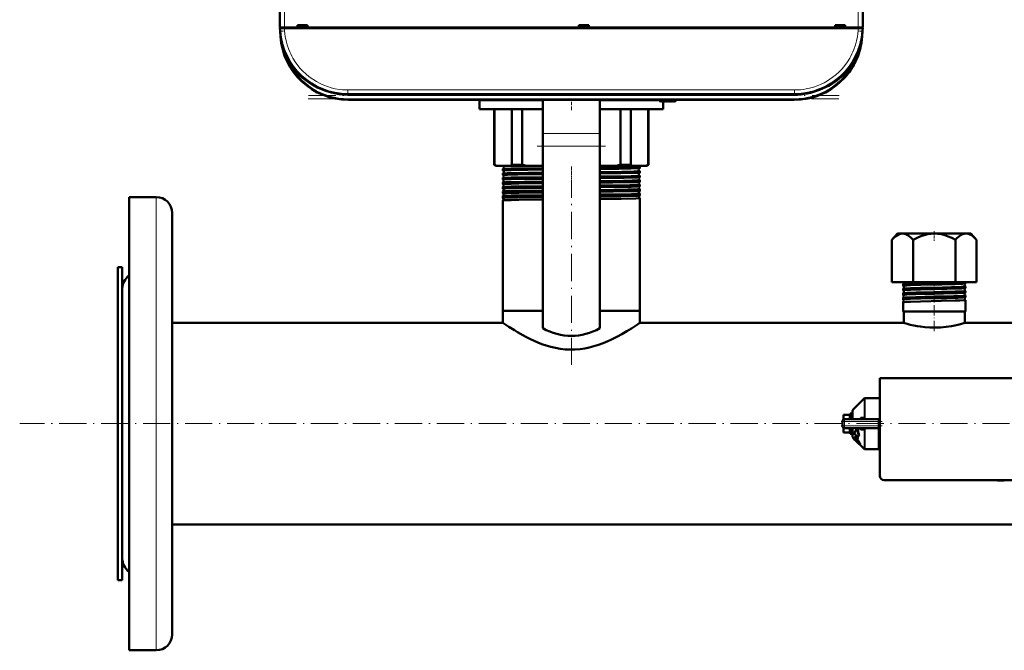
# Model space of a CAD drawing. Extents: x -1595 to 1972, y -1657 to 646.
# Tile 1 of 56: x -252 to 182, y -1657 to -1378. Entities that reach past the tile are written whole.
import ezdxf

# ---------------------------------------------------------------- set-up
doc = ezdxf.new("R2010")
doc.units = 0
doc.linetypes.add('DASHDOT', pattern=[18.5, 12, -3, 0.5, -3])

msp = doc.modelspace()

# ---------------------------------------------------------------- linework, layer by layer
at = {"color": 7, "lineweight": 50}
for p, q in [((-136.93, -1381.74), (-136.51, -1299.69)), ((120.07, -1381.74), (119.64, -1299.69)), ((-136.93, -1381.74), (-134.93, -1381.74)), ((-136.82, -1383.33), (-136.91, -1382.14)), ((-136.91, -1382.14), (-134.91, -1382.14)), ((-136.82, -1383.37), (-136.65, -1385.83)), ((-136.63, -1381.74), (-136.63, -1382.14)), ((-134.93, -1381.74), (-129.14, -1381.74)), ((118.04, -1382.14), (-134.91, -1382.14)), ((-129.14, -1381.74), (-129.14, -1380.74)), ((-129.14, -1380.74), (-124.73, -1380.74)), ((-129.14, -1381.74), (-129, -1381.74)), ((-129.08, -1381.74), (-124.78, -1381.74)), ((-129, -1381.74), (-128.93, -1380.74)), ((-124.93, -1380.74), (-124.87, -1381.74)), ((-124.87, -1381.74), (-124.73, -1381.74)), ((-124.73, -1380.74), (-124.73, -1381.74)), ((-124.73, -1381.74), (-5.14, -1381.74)), ((-5.14, -1381.74), (-5.14, -1380.74)), ((-5.14, -1380.74), (-0.73, -1380.74)), ((-5.14, -1381.74), (-5, -1381.74)), ((-5.08, -1381.74), (-0.78, -1381.74)), ((-5, -1381.74), (-4.93, -1380.74)), ((-0.93, -1380.74), (-0.87, -1381.74)), ((-0.87, -1381.74), (-0.73, -1381.74)), ((-0.73, -1380.74), (-0.73, -1381.74)), ((-0.73, -1381.74), (107.86, -1381.74)), ((107.86, -1381.74), (107.86, -1380.74)), ((107.86, -1380.74), (112.27, -1380.74)), ((107.86, -1381.74), (108, -1381.74)), ((107.92, -1381.74), (112.22, -1381.74)), ((108.07, -1380.74), (108, -1381.74)), ((112.07, -1380.74), (112.13, -1381.74)), ((112.13, -1381.74), (112.27, -1381.74)), ((112.27, -1380.74), (112.27, -1381.74)), ((112.27, -1381.74), (118.07, -1381.74)), ((120.04, -1382.14), (118.04, -1382.14)), ((119.77, -1382.14), (119.77, -1381.74)), ((119.95, -1383.33), (119.78, -1385.83)), ((120.04, -1382.14), (119.95, -1383.33)), ((119.62, -1386.15), (119.62, -1386.16)), ((119.62, -1386.16), (119.62, -1386.17)), ((119.67, -1385.83), (119.68, -1385.77)), ((119.73, -1385.83), (119.68, -1386.2)), ((119.73, -1385.82), (119.69, -1386.21)), ((-134.48, -1393.05), (-134.38, -1393.28)), ((111.9, -1404.08), (112.11, -1403.86)), ((111.9, -1404.08), (111.91, -1404.07)), ((111.93, -1404.06), (111.91, -1404.08)), ((111.91, -1404.07), (111.91, -1404.08)), ((111.91, -1404.08), (111.91, -1404.08)), ((111.94, -1404.04), (111.94, -1404.04)), ((112.21, -1403.74), (112.07, -1403.9)), ((112.22, -1403.73), (112.08, -1403.89)), ((112.08, -1403.88), (112.15, -1403.81)), ((112.58, -1403.32), (112.56, -1403.35)), ((112.87, -1402.98), (112.6, -1403.3)), ((112.91, -1402.94), (112.61, -1403.29)), ((90.03, -1411.24), (-106.9, -1411.24)), ((89.85, -1413.74), (-106.72, -1413.74)), ((-48.93, -1413.85), (-48.93, -1413.74)), ((-48.93, -1417.85), (-48.93, -1413.85)), ((-48.93, -1413.85), (-20.93, -1413.85)), ((-20.93, -1413.85), (-48.93, -1413.85)), ((-20.93, -1428.51), (-20.93, -1413.74)), ((4.07, -1428.51), (4.07, -1413.74)), ((4.07, -1413.85), (30.57, -1413.85)), ((30.57, -1413.85), (4.07, -1413.85)), ((30.57, -1413.74), (30.62, -1414.33)), ((30.79, -1414.39), (30.94, -1414.24)), ((30.94, -1414.24), (31.08, -1414.44)), ((31.23, -1414.46), (31.45, -1414.24)), ((31.45, -1414.24), (31.59, -1414.44)), ((31.74, -1414.46), (31.96, -1414.24)), ((31.96, -1414.24), (32.1, -1414.44)), ((32.07, -1414.4), (32.07, -1417.85)), ((32.25, -1414.46), (32.47, -1414.24)), ((32.47, -1414.24), (32.61, -1414.44)), ((32.98, -1414.24), (32.76, -1414.46)), ((33.12, -1414.44), (32.98, -1414.24)), ((33.49, -1414.24), (33.27, -1414.46)), ((33.63, -1414.44), (33.49, -1414.24)), ((34, -1414.24), (33.78, -1414.46)), ((34.14, -1414.44), (34, -1414.24)), ((34.51, -1414.24), (34.29, -1414.46)), ((34.65, -1414.44), (34.51, -1414.24)), ((35.02, -1414.24), (34.8, -1414.46)), ((35.16, -1414.44), (35.02, -1414.24)), ((35.53, -1414.24), (35.31, -1414.46)), ((35.67, -1414.44), (35.53, -1414.24)), ((36.04, -1414.24), (35.82, -1414.46)), ((36.18, -1414.44), (36.04, -1414.24)), ((36.55, -1414.24), (36.33, -1414.46)), ((36.69, -1414.44), (36.55, -1414.24)), ((37.06, -1414.24), (36.84, -1414.46)), ((37.19, -1414.44), (37.06, -1414.24)), ((37.52, -1414.24), (37.35, -1414.44)), ((37.57, -1413.74), (37.52, -1414.24)), ((-20.93, -1417.85), (-48.93, -1417.85)), ((-42.43, -1442.35), (-42.43, -1417.85)), ((-42.28, -1417.85), (-42.28, -1442.35)), ((-34.64, -1442.35), (-34.64, -1417.85)), ((-30.1, -1417.85), (-30.1, -1442.35)), ((32.07, -1417.85), (4.07, -1417.85)), ((13.23, -1442.35), (13.23, -1417.85)), ((17.77, -1417.85), (17.77, -1442.35)), ((25.41, -1442.35), (25.41, -1417.85)), ((25.57, -1417.85), (25.57, -1442.35)), ((-20.93, -1428.51), (-20.93, -1434.17)), ((4.07, -1428.51), (4.07, -1434.17)), ((-20.93, -1514.5), (-20.93, -1434.17)), ((4.07, -1514.5), (4.07, -1434.17)), ((-41.93, -1442.85), (-42.43, -1442.35)), ((-42.28, -1442.35), (-42.43, -1442.35)), ((-41.93, -1442.85), (-41.57, -1442.85)), ((-41.57, -1442.85), (-35.35, -1442.85)), ((-38.58, -1444.85), (-38.58, -1444.24)), ((-35.35, -1442.85), (-28.38, -1442.85)), ((-30.1, -1442.35), (-34.64, -1442.35)), ((-28.38, -1442.85), (-20.93, -1442.85)), ((4.07, -1442.85), (11.51, -1442.85)), ((11.51, -1442.85), (18.48, -1442.85)), ((17.77, -1442.35), (13.23, -1442.35)), ((18.48, -1442.85), (24.7, -1442.85)), ((21.72, -1443.84), (21.72, -1443.24)), ((21.72, -1445.85), (21.72, -1445.23)), ((24.7, -1442.85), (25.07, -1442.85)), ((25.57, -1442.35), (25.07, -1442.85)), ((25.57, -1442.35), (25.41, -1442.35)), ((-38.58, -1446.86), (-38.58, -1446.22)), ((-38.58, -1448.88), (-38.58, -1448.21)), ((21.72, -1447.87), (21.72, -1447.21)), ((21.72, -1449.89), (21.72, -1449.2)), ((-38.58, -1450.19), (-38.58, -1450.18)), ((-38.58, -1450.9), (-38.58, -1450.19)), ((-38.58, -1450.91), (-38.58, -1450.9)), ((-38.58, -1452.17), (-38.58, -1452.16)), ((-38.58, -1452.93), (-38.58, -1452.17)), ((-38.58, -1452.93), (-38.58, -1452.93)), ((-38.58, -1454.14), (-38.58, -1454.14)), ((-38.58, -1454.95), (-38.58, -1454.14)), ((21.71, -1449.9), (21.72, -1449.89)), ((21.72, -1451.18), (21.71, -1451.17)), ((21.71, -1451.92), (21.72, -1451.91)), ((21.72, -1453.15), (21.71, -1453.15)), ((21.71, -1453.94), (21.72, -1453.94)), ((21.72, -1451.91), (21.72, -1451.18)), ((21.72, -1453.94), (21.72, -1453.15)), ((-203.43, -1468.85), (-203.43, -1456.6)), ((-203.43, -1456.6), (-191.43, -1456.6)), ((-38.58, -1454.96), (-38.58, -1454.95)), ((-38.58, -1456.11), (-38.58, -1456.11)), ((-38.58, -1456.98), (-38.58, -1456.11)), ((-38.58, -1456.99), (-38.58, -1456.98)), ((-38.58, -1458.08), (-38.58, -1458.08)), ((-38.58, -1506.85), (-38.58, -1458.08)), ((21.72, -1455.13), (21.71, -1455.12)), ((21.71, -1455.97), (21.72, -1455.97)), ((21.72, -1457.1), (21.71, -1457.1)), ((21.72, -1455.97), (21.72, -1455.13)), ((21.72, -1506.85), (21.72, -1457.1)), ((-184.43, -1474.99), (-184.43, -1463.6)), ((-203.43, -1656.6), (-203.43, -1468.85)), ((-184.43, -1649.6), (-184.43, -1474.99)), ((135.44, -1472.65), (132.88, -1475.52)), ((132.88, -1494.15), (132.88, -1475.52)), ((165.72, -1472.65), (135.44, -1472.65)), ((142.22, -1494.15), (142.22, -1475.52)), ((160.91, -1494.15), (160.91, -1475.52)), ((167.69, -1472.65), (165.72, -1472.65)), ((167.69, -1472.65), (170.25, -1475.52)), ((170.25, -1494.15), (170.25, -1475.52)), ((-208.43, -1487.6), (-208.43, -1523.52)), ((-206.43, -1487.6), (-208.43, -1487.6)), ((-206.43, -1487.6), (-206.43, -1523.52)), ((-206.43, -1504.39), (-206.43, -1497.1)), ((132.88, -1494.15), (142.22, -1494.15)), ((137.81, -1495.74), (137.81, -1495.11)), ((137.81, -1497.76), (137.81, -1497.09)), ((142.22, -1494.15), (160.91, -1494.15)), ((160.91, -1494.15), (170.25, -1494.15)), ((165.32, -1494.73), (165.32, -1494.15)), ((165.32, -1496.75), (165.32, -1496.1)), ((137.81, -1499.78), (137.81, -1499.07)), ((137.81, -1501.8), (137.81, -1501.05)), ((165.32, -1498.77), (165.32, -1498.08)), ((165.32, -1500.79), (165.32, -1500.06)), ((-206.43, -1616.1), (-206.43, -1504.39)), ((137.81, -1507.15), (137.81, -1503.03)), ((165.32, -1507.15), (165.32, -1502.04)), ((-34.89, -1506.85), (-38.58, -1506.85)), ((-20.93, -1506.85), (-38.58, -1506.85)), ((-38.58, -1512.15), (-38.58, -1506.85)), ((-20.93, -1506.85), (-34.89, -1506.85)), ((21.72, -1506.85), (4.07, -1506.85)), ((21.72, -1506.85), (4.07, -1506.85)), ((21.72, -1512.15), (21.72, -1506.85)), ((139.49, -1507.15), (137.81, -1507.15)), ((138.12, -1512.15), (138.12, -1507.15)), ((165.32, -1507.15), (139.49, -1507.15)), ((165.02, -1512.15), (165.02, -1507.15)), ((-38.58, -1512.15), (-184.43, -1512.15)), ((138.12, -1512.15), (21.72, -1512.15)), ((281.42, -1512.15), (165.02, -1512.15)), ((-208.43, -1523.52), (-208.43, -1625.6)), ((-206.43, -1523.52), (-206.43, -1625.6)), ((127.57, -1536.6), (127.56, -1579.6)), ((211.57, -1536.6), (127.57, -1536.6)), ((121.1, -1545.35), (127.07, -1545.35)), ((127.07, -1545.53), (127.07, -1545.35)), ((115.77, -1550.39), (120.61, -1545.56)), ((127.57, -1545.53), (127.07, -1545.53)), ((111.57, -1552.72), (111.57, -1552.85)), ((114.07, -1552.72), (111.57, -1552.72)), ((111.57, -1554.29), (111.57, -1552.85)), ((114.57, -1552.1), (114.57, -1554.6)), ((115.39, -1552.1), (114.57, -1552.1)), ((115.39, -1552.1), (115.39, -1552.1)), ((115.57, -1552.1), (115.39, -1552.1)), ((115.57, -1552.25), (115.39, -1552.25)), ((115.57, -1552.67), (115.39, -1552.67)), ((115.57, -1553.34), (115.39, -1553.34)), ((115.57, -1553.75), (115.54, -1554.22)), ((115.57, -1553.07), (115.55, -1553.34)), ((115.55, -1554), (115.57, -1554.06)), ((115.57, -1553.15), (115.56, -1553.34)), ((115.56, -1553.19), (115.57, -1553.22)), ((115.57, -1554.6), (115.57, -1550.89)), ((119.2, -1554.04), (120.61, -1554.02)), ((111.07, -1557.6), (111.07, -1555.6)), ((111.21, -1555.08), (111.23, -1555.06)), ((111.21, -1558.13), (111.22, -1558.14)), ((111.57, -1554.29), (111.57, -1554.74)), ((112.07, -1554.6), (127.07, -1554.6)), ((115.57, -1554.22), (115.39, -1554.22)), ((115.51, -1554.6), (115.57, -1554.33)), ((115.57, -1554.54), (115.56, -1554.6)), ((119.4, -1554.6), (119.38, -1554.6)), ((127.07, -1554.6), (127.07, -1555.6)), ((127.07, -1554.6), (127.57, -1554.6)), ((127.07, -1555.6), (127.07, -1557.6)), ((127.07, -1557.6), (127.07, -1558.6)), ((111.57, -1558.55), (111.57, -1558.47)), ((111.57, -1558.91), (111.57, -1558.55)), ((111.57, -1560.36), (111.57, -1558.91)), ((111.57, -1560.36), (111.57, -1560.49)), ((114.07, -1560.49), (111.57, -1560.49)), ((112.07, -1558.6), (127.07, -1558.6)), ((114.57, -1558.6), (114.57, -1558.85)), ((114.57, -1558.85), (114.57, -1561.1)), ((115.49, -1561.1), (114.57, -1561.1)), ((115.57, -1559.5), (115.39, -1559.5)), ((115.57, -1560.26), (115.39, -1560.26)), ((115.57, -1560.8), (115.39, -1560.8)), ((115.57, -1561.07), (115.39, -1561.07)), ((115.53, -1558.85), (115.57, -1558.66)), ((115.57, -1559.21), (115.53, -1558.82)), ((115.57, -1559.08), (115.55, -1558.76)), ((115.57, -1559.88), (115.55, -1559.65)), ((115.57, -1559.78), (115.56, -1559.63)), ((115.57, -1562.32), (115.57, -1558.6)), ((116.97, -1561.43), (116.17, -1561.13)), ((117.69, -1563.22), (116.97, -1562.71)), ((117.88, -1558.85), (117.64, -1558.6)), ((117.7, -1561.71), (118.35, -1561.95)), ((118.53, -1561.77), (118.35, -1561.95)), ((120.61, -1559.19), (119.2, -1559.17)), ((119.41, -1558.6), (119.38, -1558.6)), ((120.61, -1559.19), (120.61, -1559.15)), ((127.07, -1567.85), (127.07, -1558.6)), ((116.16, -1563.2), (115.77, -1562.81)), ((116.3, -1562.77), (116.15, -1562.92)), ((116.57, -1563.63), (116.44, -1563.36)), ((116.46, -1563.65), (116.44, -1563.67)), ((116.46, -1563.65), (116.44, -1563.67)), ((117.35, -1564.5), (117.33, -1564.48)), ((117.47, -1564.34), (117.49, -1564.36)), ((117.85, -1563.06), (117.69, -1563.22)), ((118.25, -1565.3), (117.76, -1564.9)), ((117.9, -1564.75), (118.33, -1565.11)), ((120.61, -1567.65), (118.64, -1565.69)), ((118.83, -1565.52), (118.68, -1565.67)), ((127.07, -1565.12), (127.07, -1565.35)), ((127.54, -1565.12), (127.07, -1565.12)), ((121.1, -1567.85), (127.07, -1567.85)), ((127.56, -1567.67), (127.07, -1567.67)), ((129.56, -1581.6), (209.56, -1581.6)), ((179.49, -1581.6), (179.49, -1581.7)), ((181, -1581.7), (179.49, -1581.7)), ((181, -1581.6), (181, -1581.7)), ((181, -1581.7), (182.35, -1581.7)), ((182.35, -1581.6), (182.35, -1581.7)), ((487.57, -1601.05), (-184.43, -1601.05)), ((-206.43, -1625.6), (-208.43, -1625.6)), ((-203.43, -1656.6), (-191.43, -1656.6))]:
    msp.add_line(p, q, dxfattribs=at)
at = {"color": 7, "lineweight": 18}
for p, q in [((-134.51, -1299.69), (-134.93, -1381.74)), ((117.64, -1299.69), (118.07, -1381.74)), ((-134.94, -1382.14), (-134.94, -1381.74)), ((-134.91, -1382.14), (-134.83, -1383.33)), ((117.96, -1383.33), (118.04, -1382.14)), ((118.07, -1381.74), (118.07, -1382.14)), ((119.95, -1383.45), (119.95, -1383.33)), ((-136.65, -1385.83), (-136.6, -1385.83)), ((-136.55, -1386.2), (-136.6, -1385.83)), ((119.73, -1385.83), (119.78, -1385.83)), ((-133.39, -1396.35), (-133.08, -1396.18)), ((-133.08, -1396.18), (-132.96, -1396.1)), ((116.22, -1396.17), (116.09, -1396.1)), ((116.53, -1396.34), (116.22, -1396.17)), ((114.71, -1400.54), (114.71, -1400.81)), ((90.03, -1409.38), (-106.9, -1409.38)), ((-106.9, -1411.24), (-106.9, -1409.38)), ((90.03, -1409.38), (90.03, -1411.24)), ((-106.9, -1411.24), (-106.9, -1411.74)), ((90.03, -1411.74), (-106.9, -1411.74)), ((-106.72, -1413.24), (-106.72, -1413.74)), ((89.85, -1413.24), (-106.72, -1413.24)), ((32.64, -1414.47), (32.57, -1413.74)), ((89.85, -1413.24), (89.85, -1413.74)), ((90.03, -1411.74), (90.03, -1411.24)), ((-20.93, -1428.51), (4.07, -1428.51)), ((-20.93, -1434.17), (4.07, -1434.17)), ((-191.43, -1468.85), (-191.43, -1456.6)), ((-191.43, -1656.6), (-191.43, -1468.85)), ((121.1, -1545.35), (121.1, -1553.97)), ((120.61, -1554.02), (120.61, -1545.56)), ((114.07, -1552.85), (111.57, -1552.85)), ((114.07, -1552.72), (114.07, -1552.85)), ((114.07, -1554.29), (114.07, -1552.85)), ((115.77, -1550.39), (115.77, -1554.6)), ((112.07, -1555.6), (111.07, -1555.6)), ((112.07, -1557.6), (111.07, -1557.6)), ((111.57, -1554.29), (114.07, -1554.29)), ((112.07, -1555.6), (112.07, -1554.6)), ((112.07, -1555.6), (112.07, -1557.6)), ((127.07, -1555.6), (112.07, -1555.6)), ((112.07, -1557.6), (127.07, -1557.6)), ((112.07, -1558.6), (112.07, -1557.6)), ((114.07, -1554.29), (114.07, -1554.6)), ((114.07, -1558.91), (111.57, -1558.91)), ((111.57, -1560.36), (114.07, -1560.36)), ((114.07, -1558.6), (114.07, -1558.91)), ((114.07, -1560.36), (114.07, -1558.91)), ((114.07, -1560.36), (114.07, -1560.49)), ((115.77, -1562.81), (115.77, -1558.6)), ((120.61, -1567.65), (120.61, -1559.19)), ((121.1, -1559.24), (121.1, -1567.85)), ((116.53, -1562.75), (116.38, -1562.91)), ((116.53, -1563.27), (116.44, -1563.36)), ((116.72, -1563.48), (116.57, -1563.63)), ((117.03, -1563.87), (116.88, -1564.02)), ((117.29, -1563.24), (117.14, -1563.4)), ((117.47, -1564.34), (117.33, -1564.48)), ((117.9, -1564.75), (117.76, -1564.9)), ((118.07, -1564.06), (117.92, -1564.21)), ((118.36, -1565.19), (118.25, -1565.3)), ((118.62, -1564.86), (118.47, -1565.01)), ((118.85, -1565.39), (118.7, -1565.54))]:
    msp.add_line(p, q, dxfattribs=at)
at = {"color": 7, "linetype": 'DASHDOT', "lineweight": 18, "ltscale": 0.012015}
for p, q in [((-134.94, -1381.7), (-134.94, -1382.18)), ((118.07, -1381.7), (118.07, -1382.18))]:
    msp.add_line(p, q, dxfattribs=at)
at = {"color": 7, "linetype": 'DASHDOT', "lineweight": 18}
for p, q in [((109.72, -1411.74), (-126.59, -1411.74)), ((109.51, -1413.24), (-126.38, -1413.24)), ((-23.43, -1434.17), (6.57, -1434.17)), ((-8.43, -1530.68), (-8.43, -1450.41)), ((554.77, -1556.6), (-251.63, -1556.6))]:
    msp.add_line(p, q, dxfattribs=at)
at = {"color": 7, "linetype": 'DASHDOT', "lineweight": 18, "ltscale": 0.120001}
msp.add_line((-8.43, -1418.25), (-8.43, -1413.45), dxfattribs=at)
at = {"color": 7, "linetype": 'DASHDOT', "lineweight": 18, "ltscale": 0.028003}
msp.add_line((32.65, -1414.59), (32.55, -1413.47), dxfattribs=at)
at = {"color": 7, "linetype": 'DASHDOT', "lineweight": 18, "ltscale": 0.043604}
msp.add_line((-8.43, -1444.83), (-8.43, -1443.09), dxfattribs=at)
at = {"color": 7, "linetype": 'DASHDOT', "lineweight": 18, "ltscale": 0.044443}
msp.add_line((-8.43, -1446.85), (-8.43, -1445.07), dxfattribs=at)
at = {"color": 7, "linetype": 'DASHDOT', "lineweight": 18, "ltscale": 0.045422}
msp.add_line((-8.43, -1448.87), (-8.43, -1447.06), dxfattribs=at)
at = {"color": 7, "linetype": 'DASHDOT', "lineweight": 18, "ltscale": 0.046545}
msp.add_line((-8.43, -1450.9), (-8.43, -1449.04), dxfattribs=at)
at = {"color": 7, "linetype": 'DASHDOT', "lineweight": 18, "ltscale": 0.047827}
msp.add_line((-8.43, -1452.92), (-8.43, -1451.01), dxfattribs=at)
at = {"color": 7, "linetype": 'DASHDOT', "lineweight": 18, "ltscale": 0.04928}
msp.add_line((-8.43, -1454.96), (-8.43, -1452.99), dxfattribs=at)
at = {"color": 7, "linetype": 'DASHDOT', "lineweight": 18, "ltscale": 0.050922}
msp.add_line((-8.43, -1456.99), (-8.43, -1454.95), dxfattribs=at)
at = {"color": 7, "linetype": 'DASHDOT', "lineweight": 18, "ltscale": 0.103619}
msp.add_line((151.57, -1471.72), (151.57, -1475.87), dxfattribs=at)
at = {"color": 7, "linetype": 'DASHDOT', "lineweight": 18, "ltscale": 0.042801}
msp.add_line((151.57, -1495.72), (151.57, -1494.01), dxfattribs=at)
at = {"color": 7, "linetype": 'DASHDOT', "lineweight": 18, "ltscale": 0.045453}
msp.add_line((151.57, -1497.75), (151.57, -1495.93), dxfattribs=at)
at = {"color": 7, "linetype": 'DASHDOT', "lineweight": 18, "ltscale": 0.046515}
msp.add_line((151.57, -1499.77), (151.57, -1497.91), dxfattribs=at)
at = {"color": 7, "linetype": 'DASHDOT', "lineweight": 18, "ltscale": 0.047739}
msp.add_line((151.57, -1501.8), (151.57, -1499.89), dxfattribs=at)
at = {"color": 7, "linetype": 'DASHDOT', "lineweight": 18, "ltscale": 0.373285}
msp.add_line((151.57, -1515.72), (151.57, -1500.79), dxfattribs=at)
at = {"color": 7, "linetype": 'DASHDOT', "lineweight": 18, "ltscale": 0.450015}
msp.add_line((128.57, -1557.6), (110.56, -1557.6), dxfattribs=at)
at = {"color": 7, "linetype": 'DASHDOT', "lineweight": 18, "ltscale": 0.45}
msp.add_line((110.57, -1555.6), (128.57, -1555.6), dxfattribs=at)
at = {"color": 7, "linetype": 'DASHDOT', "lineweight": 18, "ltscale": 0.060016}
msp.add_line((112.07, -1555.4), (112.07, -1557.8), dxfattribs=at)
at = {"color": 7, "lineweight": 18}
for points in [[(-134.83, -1383.33), (-134.72, -1384.57), (-134.54, -1385.83), (-134.18, -1387.66), (-133.68, -1389.53), (-133.01, -1391.5), (-132.6, -1392.48), (-132.16, -1393.46), (-131.67, -1394.42), (-131.15, -1395.38), (-130.14, -1396.99), (-129.02, -1398.55), (-127.92, -1399.87), (-126.74, -1401.13), (-125.49, -1402.32), (-124, -1403.55), (-122.45, -1404.66), (-120.81, -1405.68), (-119.13, -1406.57), (-117.55, -1407.28), (-115.96, -1407.87), (-114.37, -1408.36), (-112.49, -1408.82), (-110.65, -1409.13), (-109.38, -1409.27), (-108.14, -1409.35), (-106.9, -1409.38)], [(90.03, -1409.38), (91.26, -1409.35), (92.53, -1409.27), (93.77, -1409.13), (95.03, -1408.93), (96.64, -1408.59), (98.28, -1408.14), (99.92, -1407.57), (101.46, -1406.94), (102.98, -1406.2), (104.49, -1405.36), (105.57, -1404.67), (106.63, -1403.92), (108.13, -1402.74), (109.55, -1401.45), (110.9, -1400.04), (112.15, -1398.55), (113.28, -1396.99), (114.28, -1395.38), (114.8, -1394.42), (115.29, -1393.46), (115.73, -1392.48), (116.14, -1391.49), (116.82, -1389.53), (117.32, -1387.65), (117.67, -1385.82), (117.85, -1384.56), (117.96, -1383.33)], [(119.68, -1386.2), (119.41, -1387.97), (119.03, -1389.71), (118.55, -1391.42), (117.85, -1393.44), (117.23, -1394.9), (116.53, -1396.33)], [(118.24, -1554.6), (118.49, -1554.33), (118.8, -1554.13), (119, -1554.06), (119.2, -1554.04)], [(120.87, -1554.6), (121.01, -1554.37), (121.09, -1554.11), (121.1, -1553.97)], [(119.2, -1559.17), (118.94, -1559.13), (118.69, -1559.02), (118.45, -1558.84), (118.24, -1558.6)], [(120.61, -1559.15), (120.58, -1559.04), (120.48, -1558.9)]]:
    msp.add_lwpolyline(points, dxfattribs=at)
at = {"color": 7, "lineweight": 50}
for points in [[(-38.58, -1444.85), (-38.58, -1444.85), (-38.58, -1444.84), (-38.58, -1444.84), (-38.56, -1444.83), (-38.39, -1444.81), (-36.9, -1444.74), (-34.89, -1444.69)], [(-38.57, -1444.23), (-38.49, -1444.21), (-38.05, -1444.18), (-37.3, -1444.14), (-34.89, -1444.08)], [(-34.89, -1444.08), (-31.95, -1444.02), (-20.93, -1443.87)], [(-34.89, -1444.69), (-27.6, -1444.56), (-20.93, -1444.48)], [(4.07, -1443.6), (10.01, -1443.53), (18.07, -1443.4), (20.57, -1443.33), (21.59, -1443.27), (21.7, -1443.25), (21.71, -1443.25), (21.71, -1443.25), (21.72, -1443.24), (21.72, -1443.24)], [(4.07, -1444.21), (12.44, -1444.1), (17.87, -1444), (21, -1443.91), (21.64, -1443.86), (21.7, -1443.85)], [(4.07, -1445.59), (13.83, -1445.46), (19.07, -1445.36), (20.73, -1445.31), (21.6, -1445.26), (21.7, -1445.24), (21.71, -1445.23), (21.71, -1445.23), (21.72, -1445.23), (21.72, -1445.23)], [(-38.58, -1446.21), (-38.53, -1446.2), (-38.3, -1446.18), (-36.69, -1446.11), (-34.89, -1446.06)], [(-38.58, -1446.86), (-38.58, -1446.86), (-38.58, -1446.86), (-38.58, -1446.86), (-38.57, -1446.85), (-38.54, -1446.85), (-38.18, -1446.81), (-36.58, -1446.75), (-34.89, -1446.7)], [(-38.58, -1448.2), (-38.57, -1448.19), (-38.52, -1448.18), (-38.19, -1448.15), (-36.18, -1448.08), (-34.89, -1448.05)], [(-38.58, -1448.88), (-38.58, -1448.88), (-38.58, -1448.88), (-38.58, -1448.88), (-38.57, -1448.87), (-38.54, -1448.86), (-38.15, -1448.83), (-37.4, -1448.79), (-34.89, -1448.72)], [(-34.89, -1446.06), (-27.59, -1445.94), (-20.93, -1445.86)], [(-34.89, -1446.7), (-31.95, -1446.65), (-20.93, -1446.5)], [(-34.89, -1448.05), (-31.95, -1447.99), (-20.93, -1447.84)], [(-34.89, -1448.72), (-29.04, -1448.62), (-20.93, -1448.51)], [(-34.89, -1450.03), (-29.04, -1449.93), (-20.93, -1449.83)], [(4.07, -1446.22), (13.42, -1446.1), (19.93, -1445.97), (21.28, -1445.91), (21.64, -1445.88), (21.69, -1445.87), (21.71, -1445.86)], [(4.07, -1447.57), (10.04, -1447.5), (17.98, -1447.37), (21.12, -1447.28), (21.64, -1447.24), (21.71, -1447.22), (21.71, -1447.22), (21.71, -1447.22), (21.72, -1447.21)], [(4.07, -1448.24), (14.86, -1448.09), (18.78, -1448.01), (21.31, -1447.92), (21.65, -1447.89), (21.7, -1447.88), (21.71, -1447.88)], [(4.07, -1449.56), (14.52, -1449.42), (18.42, -1449.35), (21.03, -1449.26), (21.64, -1449.22), (21.71, -1449.2), (21.71, -1449.2), (21.71, -1449.2), (21.72, -1449.2)], [(-38.58, -1450.18), (-38.56, -1450.18), (-38.5, -1450.16), (-38.09, -1450.13), (-37.33, -1450.1), (-34.89, -1450.03)], [(-38.58, -1450.9), (-38.58, -1450.9), (-38.58, -1450.9), (-38.58, -1450.9), (-38.57, -1450.89), (-38.54, -1450.88), (-38.15, -1450.85), (-37.4, -1450.81), (-34.89, -1450.74)], [(-38.58, -1452.16), (-38.57, -1452.15), (-38.51, -1452.14), (-38.1, -1452.11), (-37.34, -1452.07), (-34.89, -1452.01)], [(-38.58, -1452.93), (-38.58, -1452.92), (-38.58, -1452.92), (-38.58, -1452.92), (-38.57, -1452.92), (-38.54, -1452.91), (-38.15, -1452.87), (-37.4, -1452.84), (-34.89, -1452.77)], [(-38.58, -1454.14), (-38.57, -1454.13), (-38.51, -1454.12), (-38.1, -1454.09), (-37.35, -1454.05), (-34.89, -1453.98)], [(-34.89, -1450.74), (-31.51, -1450.68), (-20.93, -1450.53)], [(-34.89, -1452.01), (-31.95, -1451.95), (-20.93, -1451.81)], [(-34.89, -1452.77), (-29.12, -1452.66), (-20.93, -1452.56)], [(-34.89, -1453.98), (-29.11, -1453.89), (-20.93, -1453.78)], [(4.07, -1450.26), (9.92, -1450.19), (17.86, -1450.06), (20.41, -1449.99), (21.2, -1449.95), (21.63, -1449.92), (21.7, -1449.9), (21.71, -1449.9)], [(4.07, -1451.54), (9.99, -1451.46), (17.4, -1451.35), (20.56, -1451.26), (21.58, -1451.21), (21.7, -1451.19), (21.71, -1451.18), (21.71, -1451.18), (21.72, -1451.18), (21.72, -1451.18)], [(4.07, -1452.28), (12.5, -1452.17), (17.93, -1452.08), (21.02, -1451.98), (21.65, -1451.94), (21.7, -1451.92), (21.71, -1451.92)], [(4.07, -1453.51), (16.41, -1453.34), (18.83, -1453.29), (20.8, -1453.23), (21.38, -1453.2), (21.68, -1453.17), (21.7, -1453.16), (21.71, -1453.16), (21.71, -1453.16), (21.71, -1453.16), (21.72, -1453.15)], [(4.07, -1454.31), (9.95, -1454.23), (18.3, -1454.09), (20.78, -1454.02), (21.58, -1453.97), (21.69, -1453.95), (21.71, -1453.95), (21.71, -1453.94)], [(-38.58, -1454.95), (-38.58, -1454.95), (-38.58, -1454.95), (-38.58, -1454.95), (-38.57, -1454.94), (-38.41, -1454.92), (-37.07, -1454.85), (-34.89, -1454.79)], [(-38.58, -1456.11), (-38.58, -1456.11), (-38.55, -1456.1), (-38.38, -1456.08), (-37.06, -1456.01), (-34.89, -1455.96)], [(-38.58, -1456.98), (-38.58, -1456.98), (-38.58, -1456.98), (-38.58, -1456.98), (-38.51, -1456.96), (-37.89, -1456.91), (-34.89, -1456.82)], [(-38.58, -1458.08), (-38.58, -1458.08), (-38.57, -1458.07), (-38.49, -1458.06), (-37.88, -1458.02), (-34.89, -1457.93)], [(-34.89, -1454.79), (-31.51, -1454.73), (-20.93, -1454.58)], [(-34.89, -1455.96), (-31.51, -1455.9), (-20.93, -1455.76)], [(-34.89, -1456.82), (-31.96, -1456.77), (-20.93, -1456.61)], [(-34.89, -1457.93), (-31.51, -1457.87), (-20.93, -1457.73)], [(4.07, -1455.49), (10.03, -1455.42), (18.07, -1455.28), (20.57, -1455.22), (21.59, -1455.16), (21.7, -1455.14), (21.71, -1455.13), (21.71, -1455.13), (21.72, -1455.13), (21.72, -1455.13)], [(4.07, -1456.34), (13.41, -1456.21), (19.25, -1456.1), (21.4, -1456.02), (21.67, -1455.99), (21.7, -1455.98), (21.71, -1455.97)], [(4.07, -1457.46), (13.54, -1457.34), (19.98, -1457.21), (21.32, -1457.15), (21.67, -1457.12), (21.7, -1457.11), (21.71, -1457.11), (21.71, -1457.1), (21.71, -1457.1), (21.72, -1457.1)], [(132.88, -1475.52), (133.76, -1474.6), (134.59, -1473.89), (135.36, -1473.37), (136.1, -1473), (136.86, -1472.78), (137.61, -1472.71), (138.36, -1472.8), (139.12, -1473.05), (139.91, -1473.47), (140.63, -1473.98), (141.4, -1474.66), (142.22, -1475.52)], [(142.22, -1475.52), (143.99, -1474.6), (145.63, -1473.89), (147.18, -1473.37), (148.67, -1473), (150.19, -1472.78), (151.68, -1472.71), (153.18, -1472.8), (154.7, -1473.05), (156.27, -1473.47), (157.73, -1473.98), (159.26, -1474.66), (160.91, -1475.52)], [(165.77, -1472.72), (165.23, -1472.73), (164.69, -1472.82), (164.14, -1473), (163.72, -1473.18), (163.29, -1473.42), (162.4, -1474.06), (161.44, -1474.94), (160.91, -1475.52)], [(165.77, -1472.72), (166.49, -1472.83), (167.22, -1473.08), (167.98, -1473.49), (168.77, -1474.07), (169.61, -1474.85), (170.25, -1475.52)], [(137.81, -1495.74), (137.81, -1495.74), (137.81, -1495.73), (137.81, -1495.73), (137.83, -1495.72), (138, -1495.69), (138.35, -1495.65), (139.49, -1495.58)], [(137.81, -1497.76), (137.81, -1497.76), (137.81, -1497.75), (137.81, -1497.75), (137.83, -1497.74), (138.04, -1497.7), (139.06, -1497.62), (139.49, -1497.6)], [(137.82, -1497.08), (137.87, -1497.06), (138.08, -1497.03), (139.49, -1496.93)], [(137.83, -1495.09), (137.88, -1495.07), (138.1, -1495.04), (139.49, -1494.95)], [(139.49, -1494.95), (141.14, -1494.88), (145.46, -1494.76), (156.94, -1494.48), (160.55, -1494.39), (163.58, -1494.27), (164.88, -1494.19), (165.21, -1494.15)], [(139.49, -1495.58), (141.14, -1495.51), (145.46, -1495.38), (154.85, -1495.16), (160.76, -1495), (164.09, -1494.87), (165.02, -1494.8), (165.25, -1494.77), (165.31, -1494.75)], [(139.49, -1496.93), (141.15, -1496.87), (145.48, -1496.74), (151.25, -1496.6), (159.23, -1496.41), (163.39, -1496.27), (164.71, -1496.19), (165.26, -1496.13), (165.3, -1496.12), (165.32, -1496.11), (165.32, -1496.1), (165.32, -1496.1), (165.32, -1496.1)], [(139.49, -1497.6), (141.14, -1497.53), (145.46, -1497.4), (157.14, -1497.12), (160.78, -1497.02), (163.7, -1496.91), (165.04, -1496.82), (165.26, -1496.78), (165.31, -1496.76)], [(137.81, -1499.78), (137.81, -1499.78), (137.81, -1499.77), (137.81, -1499.77), (137.83, -1499.76), (138, -1499.73), (138.35, -1499.69), (139.49, -1499.62)], [(137.81, -1501.8), (137.81, -1501.8), (137.81, -1501.8), (137.81, -1501.79), (137.83, -1501.78), (138, -1501.75), (138.35, -1501.71), (139.49, -1501.64)], [(137.82, -1499.06), (137.88, -1499.04), (138.16, -1499), (139.49, -1498.92)], [(137.82, -1501.04), (137.86, -1501.02), (138.06, -1500.99), (139.49, -1500.89)], [(139.49, -1498.92), (143.44, -1498.78), (151.2, -1498.59), (154.82, -1498.5), (160.8, -1498.35), (163.67, -1498.24), (165.04, -1498.15), (165.28, -1498.11), (165.32, -1498.09), (165.32, -1498.09), (165.32, -1498.08)], [(139.49, -1499.62), (143.5, -1499.48), (151.32, -1499.28), (160.09, -1499.06), (161.76, -1499.01), (164.32, -1498.89), (165.05, -1498.83), (165.27, -1498.8), (165.31, -1498.78)], [(139.49, -1500.89), (143.49, -1500.76), (151.39, -1500.56), (160.15, -1500.35), (161.82, -1500.29), (164.35, -1500.18), (165.06, -1500.12), (165.3, -1500.08), (165.32, -1500.07), (165.32, -1500.07), (165.32, -1500.07), (165.32, -1500.06)], [(139.49, -1501.64), (141.15, -1501.57), (145.48, -1501.44), (156.93, -1501.17), (161.92, -1501.02), (164.22, -1500.92), (165.15, -1500.84), (165.28, -1500.82), (165.32, -1500.8)], [(137.81, -1503.02), (137.82, -1503.01), (137.86, -1503), (138.4, -1502.94), (139.49, -1502.87)], [(139.49, -1502.87), (141.15, -1502.81), (145.48, -1502.68), (154.7, -1502.46), (160.75, -1502.31), (162.82, -1502.23), (164.67, -1502.14), (165.25, -1502.07), (165.3, -1502.06), (165.32, -1502.05), (165.32, -1502.05), (165.32, -1502.04), (165.32, -1502.04)], [(21.72, -1512.15), (20.73, -1512.81), (18.07, -1514.54), (16.09, -1515.76), (13.83, -1517.08), (12.18, -1517.98), (10.43, -1518.89), (9.05, -1519.56), (7.62, -1520.21), (5.63, -1521.04), (3.57, -1521.81), (1.43, -1522.48), (-0.53, -1523), (-2.54, -1523.41), (-4.59, -1523.72), (-6.78, -1523.9), (-9, -1523.94), (-11.2, -1523.83), (-13.35, -1523.57), (-15.46, -1523.19), (-17.53, -1522.7), (-19.54, -1522.11), (-21.41, -1521.46), (-23.22, -1520.75), (-24.85, -1520.05), (-26.41, -1519.32), (-28.14, -1518.46), (-29.78, -1517.59), (-32.11, -1516.26), (-33.53, -1515.42), (-35.95, -1513.9), (-38.58, -1512.15)], [(165.02, -1512.15), (163.19, -1512.67), (162.02, -1512.97), (160.65, -1513.28), (159.12, -1513.57), (156.8, -1513.92), (154.33, -1514.15), (151.78, -1514.24), (149.61, -1514.19), (147.48, -1514.04), (145.44, -1513.8), (143.99, -1513.56), (142.63, -1513.31), (141.02, -1512.94), (140.09, -1512.71), (138.12, -1512.15)], [(119.2, -1554.04), (119.16, -1554.21), (119.08, -1554.37), (118.98, -1554.5), (118.84, -1554.58), (118.72, -1554.6)], [(120.61, -1554.02), (120.61, -1554.07), (120.58, -1554.18), (120.5, -1554.29), (120.39, -1554.38), (120.12, -1554.5), (119.89, -1554.56), (119.4, -1554.6)], [(117.62, -1558.6), (117.74, -1559.75), (117.99, -1560.86), (118.35, -1561.95)], [(117.88, -1558.85), (118, -1559.84), (118.22, -1560.82), (118.53, -1561.77)], [(119.2, -1559.17), (119.16, -1559), (119.08, -1558.84), (118.98, -1558.71), (118.84, -1558.63), (118.72, -1558.6)], [(115.8, -1562.84), (115.88, -1563.02), (116.07, -1563.27), (116.44, -1563.67)], [(116.12, -1563.07), (116.13, -1562.96), (116.15, -1562.92)], [(116.63, -1563.85), (116.33, -1563.48), (116.15, -1563.18), (116.12, -1563.07)], [(116.15, -1562.92), (116.19, -1562.9), (116.32, -1562.89), (116.38, -1562.91)], [(116.3, -1562.77), (116.35, -1562.75), (116.4, -1562.74), (116.53, -1562.75)], [(116.38, -1562.91), (116.72, -1563.07), (117.14, -1563.4)], [(116.46, -1563.29), (116.49, -1563.27), (116.52, -1563.27), (116.6, -1563.29)], [(116.53, -1562.75), (116.8, -1562.87), (117.11, -1563.09), (117.29, -1563.24)], [(116.6, -1563.29), (116.74, -1563.36), (116.97, -1563.53), (117.12, -1563.66)], [(117.87, -1565.11), (117.22, -1564.47), (116.63, -1563.85)], [(118.37, -1565.32), (118.36, -1565.33), (118.35, -1565.33), (118.32, -1565.33), (118.25, -1565.3)], [(118.64, -1565.69), (118.56, -1565.67), (118.35, -1565.53)], [(118.47, -1565.01), (118.61, -1565.28), (118.7, -1565.54)], [(118.62, -1564.86), (118.8, -1565.22), (118.85, -1565.39)], [(118.7, -1565.54), (118.7, -1565.61), (118.7, -1565.64), (118.68, -1565.67)], [(118.85, -1565.39), (118.85, -1565.48), (118.84, -1565.52), (118.83, -1565.52)]]:
    msp.add_lwpolyline(points, dxfattribs=at)
for centre, radius, start, end in [((-106.9, -1381.24), 30, 184, 270), ((90.03, -1381.24), 30, 270, 356), ((-106.72, -1383.74), 30, 184, 270), ((-136.59, -1386.07), 0.135, 285.2868, 317.5747), ((-106.82, -1382.5), 29.96, 187.0814, 207.5257), ((89.85, -1383.74), 30, 270, 356), ((119.76, -1385.74), 0.0872, 210.963, 254.4077), ((-107.08, -1381.31), 29.8, 198.5314, 203.1815), ((89.85, -1383.74), 30, 270, 346.5066), ((90.03, -1381.24), 30, 336.0228, 341.4432), ((-106.87, -1381.23), 30.03, 205.6025, 209.691), ((89.85, -1383.74), 30, 326.3789, 338.6162), ((90.15, -1381.31), 29.86, 330.2994, 333.6542), ((89.85, -1383.74), 30, 320.0609, 323.3274), ((113.46, -1400.44), 1.3, 290.0791, 343.3985), ((113.46, -1400.44), 1.3, 290.0783, 343.3985), ((106.08, -1398.24), 9, 343.3984, 346.4437), ((106.08, -1398.24), 9, 343.3984, 346.444), ((89.85, -1383.74), 30, 317.7896, 319.4459), ((90.13, -1383.98), 29.63, 318.847, 319.971), ((90.24, -1384.07), 29.49, 318.9322, 320.0996), ((30.72, -1414.32), 0.1, 185, 315), ((31.16, -1414.39), 0.1, 215, 315), ((31.67, -1414.39), 0.1, 215, 315), ((32.18, -1414.39), 0.1, 215, 315), ((32.69, -1414.39), 0.1, 215, 315), ((33.2, -1414.39), 0.1, 215, 315), ((33.71, -1414.39), 0.1, 215, 315), ((34.22, -1414.39), 0.1, 215, 315), ((34.73, -1414.39), 0.1, 215, 315), ((35.24, -1414.39), 0.1, 215, 315), ((35.75, -1414.39), 0.1, 215, 315), ((36.26, -1414.39), 0.1, 215, 315), ((36.77, -1414.39), 0.1, 215, 315), ((37.27, -1414.38), 0.1, 215, 319.585), ((-36.36, -1434.67), 9.71, 232.3802, 237.5228), ((-38.57, -1444.24), 0.0155, 97.1778, 153.4332), ((-38.57, -1444.84), 0.0125, 201.8729, 259.3523), ((-38.88, -1445.53), 0.742, 1.2902, 66.0295), ((-38.88, -1445.54), 0.743, 293.9652, 1.5216), ((-38.84, -1443.54), 0.742, 291.2437, 1.5522), ((-38.84, -1443.53), 0.742, 1.2974, 66.1659), ((-40.56, -1434.67), 9.71, 302.4772, 307.6198), ((-19.46, -1408.95), 35.06, 252.3376, 255.2677), ((2.59, -1408.95), 35.06, 284.7323, 287.6624), ((23.69, -1434.67), 9.71, 232.3802, 237.5228), ((21.99, -1444.53), 0.742, 112.5836, 179.0644), ((21.99, -1444.54), 0.742, 178.8017, 247.41), ((21.95, -1442.54), 0.735, 205.1964, 250.2393), ((21.7, -1443.25), 0.0178, 29.219, 84.4932), ((21.7, -1443.83), 0.0138, 278.9714, 336.1956), ((21.7, -1445.23), 0.0136, 24.1003, 81.0117), ((19.49, -1434.67), 9.71, 302.4772, 307.6198), ((-38.57, -1446.23), 0.0122, 100.6004, 157.9581), ((-38.58, -1446.86), 0.0101, 197.6223, 255.1439), ((-38.91, -1447.53), 0.743, 1.3199, 63.2108), ((-38.91, -1447.54), 0.743, 296.7772, 1.4981), ((-38.58, -1448.21), 0.00972, 104.8815, 162.3626), ((-38.58, -1448.88), 0.00855, 194.3407, 251.2974), ((-38.95, -1449.53), 0.744, 1.3396, 60.259), ((-38.95, -1449.54), 0.744, 299.7201, 1.4834), ((22.03, -1446.53), 0.743, 115.3742, 179.0226), ((22.03, -1446.54), 0.743, 178.8258, 244.6475), ((22.06, -1448.53), 0.743, 118.2569, 179.0083), ((22.06, -1448.54), 0.744, 178.8519, 241.7507), ((21.7, -1445.85), 0.0111, 282.7395, 340.4952), ((21.71, -1447.22), 0.0108, 19.6822, 77.1411), ((21.71, -1447.87), 0.00917, 286.9903, 344.2485), ((21.71, -1449.2), 0.00889, 15.9593, 73.0973), ((-38.98, -1451.53), 0.744, 1.3546, 57.195), ((-38.98, -1451.53), 0.744, 302.7953, 1.4609), ((-39.02, -1453.53), 0.745, 1.375, 54.0015), ((-39.02, -1453.53), 0.745, 305.9845, 1.458), ((22.1, -1450.53), 0.744, 121.2623, 178.9792), ((22.1, -1450.54), 0.744, 178.8593, 238.7503), ((22.13, -1452.53), 0.744, 124.3808, 178.9745), ((22.13, -1452.53), 0.745, 178.882, 235.6295), ((22.17, -1454.53), 0.745, 127.6399, 178.9652), ((-191.43, -1463.6), 7, 0, 90), ((-39.05, -1455.53), 0.745, 1.3709, 50.673), ((-39.05, -1455.53), 0.745, 309.3203, 1.4333), ((-39.09, -1457.53), 0.745, 1.3879, 47.1573), ((-39.09, -1457.53), 0.745, 312.8275, 1.4341), ((22.17, -1454.53), 0.745, 178.8897, 232.371), ((22.2, -1456.53), 0.745, 131.06, 178.9502), ((22.2, -1456.53), 0.745, 178.896, 228.9497), ((-199.43, -1497.1), 7, 124.8499, 180), ((137.83, -1495.12), 0.0275, 100.1025, 157.4393), ((137.83, -1495.73), 0.0228, 198.2364, 255.9713), ((137.83, -1497.1), 0.0223, 103.9259, 161.4897), ((137.49, -1496.41), 0.735, 0.8409, 63.4363), ((137.49, -1496.42), 0.735, 296.5402, 1.2418), ((137.53, -1494.42), 0.734, 293.882, 1.2991), ((137.52, -1494.42), 0.742, 1.0337, 20.6854), ((165.62, -1495.42), 0.735, 177.9935, 244.8014), ((165.62, -1495.41), 0.734, 115.2193, 178.4369), ((165.66, -1497.41), 0.735, 117.9529, 178.3925), ((165.66, -1497.42), 0.736, 178.0437, 242.0634), ((165.3, -1494.72), 0.0253, 282.0505, 339.617), ((165.3, -1496.11), 0.0246, 20.4216, 77.9906), ((165.3, -1496.74), 0.0209, 286.0976, 343.4988), ((137.82, -1497.75), 0.0192, 194.8125, 251.7203), ((137.82, -1499.08), 0.0186, 108.1404, 164.9916), ((137.82, -1499.78), 0.0165, 191.9035, 247.4548), ((137.82, -1501.06), 0.0158, 112.5136, 168.073), ((137.82, -1501.8), 0.0145, 189.3133, 242.8736), ((137.39, -1502.41), 0.738, 0.9482, 54.5414), ((137.46, -1498.41), 0.736, 0.8882, 60.6145), ((137.46, -1498.42), 0.736, 299.3516, 1.2089), ((137.42, -1500.41), 0.737, 0.9273, 57.6413), ((137.42, -1500.42), 0.738, 302.3238, 1.1689), ((165.69, -1499.42), 0.737, 178.0896, 239.1594), ((165.69, -1499.41), 0.737, 120.8491, 178.3603), ((165.73, -1501.41), 0.738, 123.884, 178.3248), ((165.73, -1501.42), 0.738, 178.1124, 236.129), ((165.31, -1498.09), 0.0202, 16.6342, 73.9397), ((165.31, -1498.77), 0.0177, 290.3516, 346.673), ((165.31, -1500.07), 0.0171, 13.4077, 69.6971), ((165.31, -1500.79), 0.0154, 294.8823, 349.4667), ((137.38, -1502.42), 0.738, 305.4326, 1.1357), ((137.82, -1503.03), 0.0138, 117.0359, 170.5143), ((165.31, -1502.04), 0.0148, 10.6799, 65.3769), ((-8.43, -1492.85), 25, 240, 300), ((121.1, -1546.05), 0.7, 90, 135.0001), ((114.07, -1552.22), 0.5, 270, 0), ((117.4, -1553.35), 2.12, 149.937, 161.4377), ((123.12, -1555.27), 7.97, 161.514, 166.0431), ((136.18, -1558.48), 21.23, 166.2469, 168.4153), ((116.27, -1550.89), 0.7, 134.9999, 180), ((112.07, -1555.6), 1, 90, 180), ((112.07, -1555.6), 1.01, 166.244, 179.8165), ((112.07, -1557.6), 1, 180, 270), ((114.07, -1560.99), 0.5, 360, 90), ((88.97, -1553.48), 27.1, 347.1687, 348.5557), ((104.52, -1557.05), 11.33, 343.5128, 347.0112), ((112.22, -1559.33), 3.49, 335.1832, 343.3292), ((115.49, -1560.95), 0.155, 270.6792, 298.2527), ((116.27, -1562.32), 0.7, 180, 225), ((143.15, -1562.01), 26.18, 178.7392, 181.523), ((145.76, -1562.72), 28.08, 177.9317, 181.0127), ((145.67, -1562.88), 27.82, 177.7164, 180.3616), ((119.38, -1561.64), 3.03, 82.3564, 89.3919), ((119.53, -1560.52), 1.9, 70.7218, 82.4764), ((119.85, -1559.66), 0.984, 50.4733, 72.0027), ((116.52, -1563.34), 0.0844, 142.2281, 195.7671), ((119.96, -1561.2), 4.18, 215.657, 222.4501), ((117.51, -1562.91), 0.981, 203.2204, 215.8096), ((120.08, -1561.08), 4.13, 215.4797, 222.3545), ((125.16, -1556.58), 11.13, 221.9286, 225.2511), ((125.25, -1556.5), 11.04, 221.8785, 225.2264), ((112.75, -1568.49), 6.52, 42.4528, 47.9041), ((112.2, -1568.9), 7.39, 39.3275, 48.0594), ((112.48, -1568.61), 7.21, 39.1321, 48.0819), ((128.55, -1553.31), 15.84, 224.9939, 227.0554), ((128.5, -1553.36), 15.56, 224.9836, 227.0806), ((112.14, -1569.16), 7.42, 39.484, 43.089), ((113.55, -1568.01), 5.6, 35.2108, 39.5692), ((122.75, -1560.05), 7.03, 226.012, 231.2417), ((113.71, -1567.75), 5.5, 29.9208, 40.0187), ((113.91, -1567.53), 5.42, 29.6206, 39.8675), ((115.94, -1566.35), 2.7, 28.5022, 35.6368), ((117.66, -1565.43), 0.739, 13.9092, 29.7326), ((118.3, -1565.28), 0.0808, 328.1442, 19.7741), ((118.64, -1565.62), 0.0613, 264.0848, 312.0786), ((126.57, -1565.35), 1, 1.0945, 60.0009), ((121.1, -1567.15), 0.7, 224.9999, 270), ((129.56, -1579.6), 2, 179.9994, 269.9994), ((-199.43, -1616.1), 7, 180, 235.1501), ((-191.43, -1649.6), 7, 270, 360)]:
    msp.add_arc(centre, radius, start, end, dxfattribs=at)
at = {"color": 7, "lineweight": 18}
for centre, radius, start, end in [((-76.09, -1379.09), 60.88, 184.0416, 186.3583), ((59.22, -1379.09), 60.89, 353.6418, 356.0008), ((-106.9, -1381.24), 30.5, 209.6942, 269.9999), ((-106.72, -1383.74), 29.5, 205.3037, 270), ((89.85, -1383.74), 29.5, 270, 334.723), ((90.03, -1381.25), 30.49, 312.9537, 330.3448), ((90.03, -1381.25), 30.49, 269.9925, 312.9526), ((120.04, -1559.27), 1.07, 20.5241, 38.5885), ((120.13, -1559.24), 0.975, 359.9298, 20.3824), ((128.39, -1568.94), 5.04, 99.4185, 105.2335)]:
    msp.add_arc(centre, radius, start, end, dxfattribs=at)
for centre, major_axis, ratio, start_param, end_param in [((-134.83, -1383.19), (2, 0.14), 0.069587, 3.141593, 4.707523), ((117.96, -1383.19), (2, -0.14), 0.069587, 4.717255, 6.283185), ((-137.04, -1385.86), (0.495, 0.076), 0.164442, 5.813966, 6.277967), ((114.07, -1552.42), (0.5, 0), 0.866025, 4.712389, 6.283185), ((114.07, -1553.86), (0.5, 0), 0.866025, 4.712389, 6.283185), ((114.07, -1559.35), (0.5, 0), 0.866025, 0, 1.570796), ((114.07, -1560.79), (0.5, 0), 0.866025, 0, 1.570796), ((126.57, -1565.3), (1, 0), 0.993448, 0.019286, 1.047213)]:
    msp.add_ellipse(centre, major_axis=major_axis, ratio=ratio, start_param=start_param, end_param=end_param, dxfattribs=at)
at = {"color": 7, "lineweight": 50}
for centre, major_axis, ratio, start_param, end_param in [((118.07, -1381.75), (2, 0.01), 0.005236, 0, 1.570769), ((120.15, -1386.24), (0.524, -0.085), 0.13753, 3.147561, 3.660275), ((120.11, -1386.24), (0.494, -0.081), 0.135092, 3.138656, 3.687944), ((120.17, -1385.86), (0.494, -0.076), 0.164348, 3.1416, 3.606569), ((115.48, -1555.41), (-0.12, -3.31), 0.202133, 3.189895, 3.45), ((121.1, -1554.14), (0.7, 0), 0.234012, 1.570796, 2.356196), ((115.48, -1557.78), (-0.19, -3.33), 0.196372, 0.14867, 0.408775), ((264.14, -1428.37), (148.2, 134.83), 0.055003, 2.933543, 3.01653), ((121.1, -1559.07), (-0.7, 0), 0.234017, 0.785397, 1.570796)]:
    msp.add_ellipse(centre, major_axis=major_axis, ratio=ratio, start_param=start_param, end_param=end_param, dxfattribs=at)

doc.saveas('drawing.dxf')
